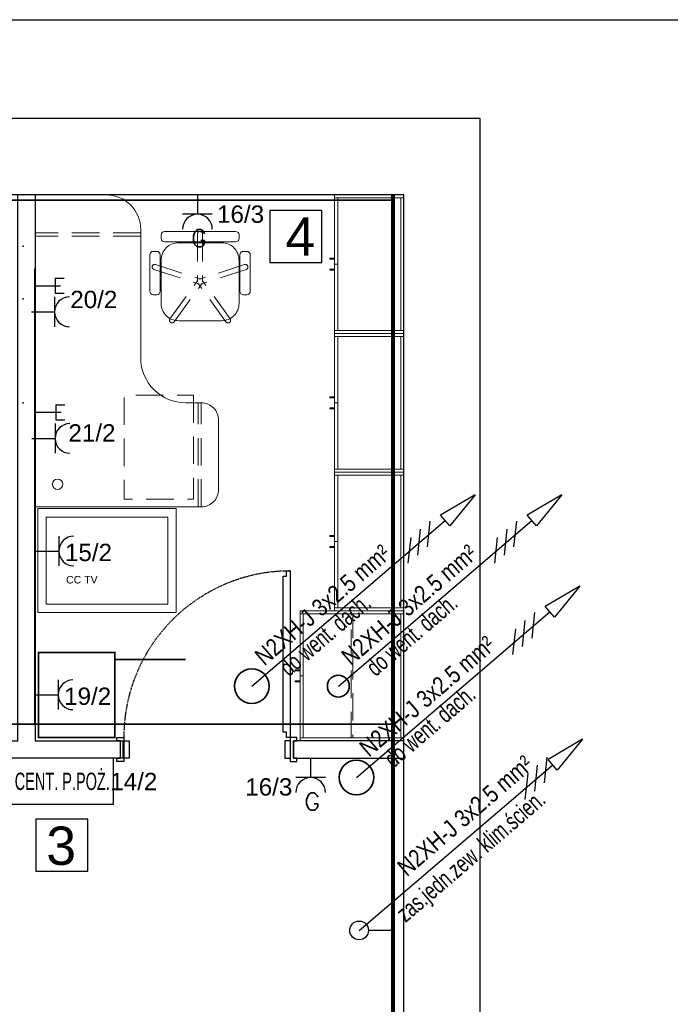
# Model space of a CAD drawing. Header units: millimetres. Extents: x -7934 to 14836, y -13910 to -10668.
# Tile 12 of 42: x -136 to 240, y -12982 to -12414. Entities that reach past the tile are written whole.
import ezdxf
from ezdxf.enums import TextEntityAlignment as Align

# ---------------------------------------------------------------- set-up
doc = ezdxf.new("R2010")
doc.units = ezdxf.units.MM
for name, pattern in [('DASH', [0.75, 0.5, -0.25]), ('DASHED', [0.75, 0.5, -0.25]), ('DGN Style 2', [53.396408, 32.037845, -21.358563]), ('HIDDEN2', [4.7625, 3.175, -1.5875])]:
    doc.linetypes.add(name, pattern=pattern)
doc.layers.add('A_Podkład', color=253, linetype='Continuous', transparency=0.4)
doc.layers.add('INSTAL', color=50, linetype='Continuous')
doc.layers.add('NIEBIESKA', color=4, linetype='Continuous')
doc.layers.add('INSTAL DLP', color=70, linetype='Continuous', lineweight=70)
doc.layers.add('IS - KLIM - wywiew', color=7, linetype='Continuous', lineweight=35, true_color=0xf70100)
doc.styles.add('Arial', font='arial.ttf', dxfattribs={"height": 25})
doc.styles.add('ROMANS wym', font='ROMANS.SHX', dxfattribs={"width": 0.75, "height": 25})
doc.styles.get("Standard").update_dxf_attribs({"font": 'arial.ttf'})

# ---------------------------------------------------------------- blocks, each defined once
blk = doc.blocks.new('podkład')
at = {"layer": 'A_Podkład', "linetype": 'Continuous', "lineweight": 0}
for p, q in [((860, -44), (860, -124)), ((858.2, -45.8), (858.2, -122.2)), ((719.78, -91.63), (719.78, -86.63)), ((764.78, -91.63), (764.78, -86.63)), ((860, -124), (860, -204)), ((858.2, -125.8), (858.2, -202.2)), ((860, -204), (860, -284)), ((858.2, -205.8), (858.2, -282.2)), ((648.5, -225), (728.5, -225)), ((648.5, -285), (648.5, -225)), ((728.5, -225), (728.5, -285)), ((653.41, -229.92), (723.59, -229.92)), ((653.41, -280.09), (653.41, -229.92)), ((723.59, -229.92), (723.59, -280.09)), ((723.59, -280.09), (653.41, -280.09)), ((860, -284), (860, -359)), ((728.5, -285), (648.5, -285)), ((858.2, -285.8), (858.2, -357.2))]:
    blk.add_line(p, q, dxfattribs=at)
at = {"layer": 'A_Podkład'}
for p, q in [((782.65, -53.11), (782.65, -83.11)), ((812.65, -53.11), (782.65, -53.11)), ((812.65, -83.11), (812.65, -53.11)), ((782.65, -83.11), (812.65, -83.11)), ((647.42, -404.22), (647.42, -434.22)), ((677.42, -404.22), (647.42, -404.22)), ((677.42, -434.22), (677.42, -404.22)), ((647.42, -434.22), (677.42, -434.22))]:
    blk.add_line(p, q, dxfattribs=at)
at = {"layer": 'A_Podkład', "linetype": 'HIDDEN2', "lineweight": 0, "ltscale": 5}
for p, q in [((708, -66), (647, -66)), ((708, -67.8), (647, -67.8)), ((740.78, -66.63), (740.78, -94.13)), ((743.78, -66.63), (743.78, -94.13)), ((716.59, -84.21), (742.74, -92.71)), ((767.97, -84.21), (741.82, -92.71)), ((715.66, -87.06), (741.82, -95.56)), ((768.9, -87.06), (742.74, -95.56)), ((724.9, -115.5), (741.07, -93.25)), ((727.33, -117.26), (743.49, -95.01)), ((757.23, -117.26), (741.07, -95.01)), ((759.66, -115.5), (743.49, -93.25)), ((741.2, -224), (741.2, -164)), ((743, -224), (743, -164))]:
    blk.add_line(p, q, dxfattribs=at)
at = {"layer": 'A_Podkład'}
for points in [[(449, -1244), (904, -1244), (904, 0), (0, 0), (0, -1244), (252, -1244)], [(647, -44), (647, -359), (697.75, -359), (697.75, -369), (597, -369), (597, -359), (637, -359), (637, -44)], [(694.25, -369), (696.25, -369), (696.25, -359), (694.25, -359), (694.25, -357), (698.25, -357), (698.25, -359), (698.25, -371), (694.25, -371), (694.25, -369)], [(798.25, -369), (796.25, -369), (796.25, -359), (798.25, -359), (798.25, -357), (794.25, -357), (794.25, -359), (794.25, -371), (798.25, -371), (798.25, -369)], [(698.25, -359), (701.25, -359), (701.25, -369), (698.25, -369)], [(794.25, -359), (791.25, -359), (791.25, -369), (794.25, -369)], [(860, -359), (796.25, -359), (796.25, -369), (860, -369)]]:
    blk.add_lwpolyline(points, dxfattribs=at)
for points in [[(44, -1229), (860, -1229), (860, -44), (44, -44)], [(792.25, -357), (792.25, -354), (790.25, -354), (790.25, -264), (792.25, -264), (792.25, -261), (794.25, -261), (794.25, -357)]]:
    blk.add_lwpolyline(points, close=True, dxfattribs=at)
at = {"layer": 'A_Podkład', "lineweight": 0, "flags": 128}
blk.add_lwpolyline([(734, -164), (743, -164, -0.414214), (753, -174), (753, -214, -0.414214), (743, -224), (647, -224), (647, -44), (688, -44, -0.414214), (708, -64), (708, -138, 0.414214)], format="xyb", close=True, dxfattribs=at)
at = {"layer": 'A_Podkład', "linetype": 'Continuous', "lineweight": 0, "flags": 128}
for points in [[(860, -45.8), (820, -45.8), (820, -44), (860, -44)], [(821.8, -45.8), (821.8, -84), (820, -84), (820, -45.8)], [(820, -81.16), (817.2, -81.16), (817.2, -80.56), (820, -80.56)], [(821.8, -84), (821.8, -122.2), (820, -122.2), (820, -84)], [(820, -86.84), (817.2, -86.84), (817.2, -87.44), (820, -87.44)], [(860, -124), (820, -124), (820, -122.2), (860, -122.2)], [(860, -125.8), (820, -125.8), (820, -124), (860, -124)], [(821.8, -125.8), (821.8, -164), (820, -164), (820, -125.8)], [(820, -161.16), (817.2, -161.16), (817.2, -160.56), (820, -160.56)], [(821.8, -164), (821.8, -202.2), (820, -202.2), (820, -164)], [(820, -166.84), (817.2, -166.84), (817.2, -167.44), (820, -167.44)], [(860, -204), (820, -204), (820, -202.2), (860, -202.2)], [(860, -205.8), (820, -205.8), (820, -204), (860, -204)], [(821.8, -205.8), (821.8, -244), (820, -244), (820, -205.8)], [(820, -241.16), (817.2, -241.16), (817.2, -240.56), (820, -240.56)], [(821.8, -244), (821.8, -282.2), (820, -282.2), (820, -244)], [(820, -246.84), (817.2, -246.84), (817.2, -247.44), (820, -247.44)], [(860, -285.8), (800, -285.8), (800, -284), (860, -284)], [(860, -284), (820, -284), (820, -282.2), (860, -282.2)], [(801.8, -285.8), (801.8, -321.5), (800, -321.5), (800, -285.8)], [(800, -318.66), (797.2, -318.66), (797.2, -318.06), (800, -318.06)], [(801.8, -321.5), (801.8, -357.2), (800, -357.2), (800, -321.5)], [(800, -324.34), (797.2, -324.34), (797.2, -324.94), (800, -324.94)], [(860, -359), (800, -359), (800, -357.2), (860, -357.2)]]:
    blk.add_lwpolyline(points, close=True, dxfattribs=at)
for points in [[(762.78, -65.13), (721.78, -65.13, 0.414214), (719.78, -67.13), (719.78, -69.13, 0.414214), (721.78, -71.13), (762.78, -71.13, 0.414214), (764.78, -69.13), (764.78, -67.13, 0.414214)], [(729.78, -116.63, -0.414214), (719.78, -106.63), (719.78, -81.63, -0.414214), (729.78, -71.63), (754.78, -71.63, -0.414214), (764.78, -81.63), (764.78, -106.63, -0.414214), (754.78, -116.63)], [(713.28, -78.63), (713.28, -99.63, 0.414214), (715.28, -101.63), (717.28, -101.63, 0.414214), (719.28, -99.63), (719.28, -78.63, 0.414214), (717.28, -76.63), (715.28, -76.63, 0.414214)], [(767.28, -101.63), (769.28, -101.63, 0.414214), (771.28, -99.63), (771.28, -78.63, 0.414214), (769.28, -76.63), (767.28, -76.63, 0.414214), (765.28, -78.63), (765.28, -99.63, 0.414214)]]:
    blk.add_lwpolyline(points, format="xyb", close=True, dxfattribs=at)
at = {"layer": 'A_Podkład', "linetype": 'HIDDEN2', "lineweight": 0, "ltscale": 5, "flags": 128}
for points in [[(738.5, -159.58), (738.5, -219.58), (698.5, -219.58), (698.5, -159.58)], [(830.5, -357.2), (829.5, -357.2), (829.5, -285.8), (830.5, -285.8)]]:
    blk.add_lwpolyline(points, close=True, dxfattribs=at)
at = {"layer": 'A_Podkład', "const_width": 1}
blk.add_lwpolyline([(649, -308), (649, -357), (693, -357), (693, -308)], close=True, dxfattribs=at)
at = {"layer": 'A_Podkład'}
blk.add_lwpolyline([(693, -312, 1, 1, 0), (734, -312, 0, 0, -0.414214), (693, -353, 0, 0, -5.57121)], format="xyseb", dxfattribs=at)
at = {"layer": 'A_Podkład', "lineweight": 0}
blk.add_circle((660, -211), 3, dxfattribs=at)
at = {"layer": 'A_Podkład', "linetype": 'DGN Style 2', "lineweight": 0, "extrusion": (0, 0, -1)}
for centre, start, end in [((-742.28, -66.63), 0, 180), ((-716.13, -85.63), 288, 108), ((-768.43, -85.63), 72, 252), ((-726.12, -116.38), 216, 36), ((-758.44, -116.38), 144, 324)]:
    blk.add_arc(centre, 1.5, start, end, dxfattribs=at)
at = {"layer": 'A_Podkład', "linetype": 'DASHED'}
blk.add_arc((794.25, -357), 96, 90, 180, dxfattribs=at)
at = {"layer": 'A_Podkład'}
for p in [(640.1, -44), (640.1, -73.7), (640.1, -104), (640.1, -164)]:
    blk.add_point(p, dxfattribs=at)
at = {"layer": 'A_Podkład', "linetype": 'Continuous', "style": 'Arial'}
for s, p in [('4', (791.59, -79.13)), ('3', (653.48, -430.59))]:
    blk.add_text(s, height=22.13, dxfattribs=at).set_placement(p)
at = {"layer": 'A_Podkład', "color": 10, "linetype": 'Continuous'}
blk.add_text('CC TV', height=4.347, dxfattribs=at).set_placement((664.89, -268.22))

msp = doc.modelspace()

# ---------------------------------------------------------------- linework, layer by layer
at = {"layer": 'INSTAL', "color": 7}
for p, q in [((177.25, -12688.05, 0), (157.27, -12699.74, 0)), ((177.25, -12688.05, 0), (162.61, -12705.98, 0)), ((162.61, -12705.98, 0), (157.27, -12699.74, 0)), ((187.67, -12740.76, 0), (167.69, -12752.45, 0)), ((187.67, -12740.76, 0), (173.03, -12758.69, 0)), ((173.03, -12758.69, 0), (167.69, -12752.45, 0)), ((189.27, -12828.98, 0), (169.29, -12840.67, 0)), ((189.27, -12828.98, 0), (174.62, -12846.92, 0)), ((174.62, -12846.92, 0), (169.29, -12840.67, 0))]:
    msp.add_line(p, q, dxfattribs=at)
at = {"layer": 'INSTAL', "color": 11, "linetype": 'Continuous'}
for p, q in [((149.62, -12718.1, 0), (151.25, -12703.19, 0)), ((138.58, -12727.54, 0), (140.2, -12712.63, 0)), ((144.1, -12722.82, 0), (145.73, -12707.91, 0)), ((160.04, -12770.81, 0), (161.67, -12755.9, 0)), ((154.52, -12775.53, 0), (156.14, -12760.62, 0)), ((148.99, -12780.25, 0), (150.62, -12765.34, 0)), ((167.16, -12854.32, 0), (168.79, -12839.4, 0)), ((156.11, -12863.76, 0), (157.74, -12848.85, 0)), ((161.64, -12859.04, 0), (163.27, -12844.13, 0))]:
    msp.add_line(p, q, dxfattribs=at)

# ---------------------------------------------------------------- block references
at = {"layer": 'A_Podkład', "linetype": 'DASH', "ltscale": 10}
msp.add_blockref('podkład', (-773.94, -12471, 0), dxfattribs=at)

# ---------------------------------------------------------------- next in the draw order: linework, layer by layer
at = {"layer": 'INSTAL', "color": 10}
for p, q in [((-33.16, -12515, 0), (-33.16, -12526.23, 0)), ((-24.58, -12526.23, 0), (-41.74, -12526.23, 0)), ((-115.69, -12573.91), (-115.69, -12591.07)), ((-129.08, -12582.49), (-115.69, -12582.49)), ((-115.37, -12646.94), (-115.37, -12664.09)), ((-128.76, -12655.51), (-115.37, -12655.51)), ((-113.15, -12711.9), (-113.15, -12729.06)), ((-126.55, -12720.48), (-113.15, -12720.48)), ((-113.63, -12794.85), (-113.63, -12812)), ((-127.02, -12803.43), (-113.63, -12803.43)), ((32.2, -12840, 0), (32.2, -12851.23, 0)), ((40.78, -12851.23, 0), (23.63, -12851.23, 0)), ((78.7, -12939.36, 0), (65.62, -12939.36, 0))]:
    msp.add_line(p, q, dxfattribs=at)
at = {"layer": 'INSTAL', "color": 3}
for p, q in [((-115.28, -12563.12, 0), (-115.28, -12571.7, 0)), ((-115.28, -12563.12, 0), (-110.11, -12563.12, 0)), ((-126.81, -12567.41, 0), (-112.17, -12567.41, 0)), ((-115.28, -12571.7, 0), (-110.11, -12571.7, 0)), ((-114.95, -12636.14, 0), (-114.95, -12644.72, 0)), ((-114.95, -12636.14, 0), (-109.79, -12636.14, 0)), ((-126.49, -12640.43, 0), (-111.85, -12640.43, 0)), ((-114.95, -12644.72, 0), (-109.79, -12644.72, 0))]:
    msp.add_line(p, q, dxfattribs=at)
at = {"layer": 'INSTAL', "color": 7}
for p, q in [((127.25, -12688.05, 0), (107.27, -12699.74, 0)), ((127.25, -12688.05, 0), (112.61, -12705.98, 0)), ((112.61, -12705.98, 0), (107.27, -12699.74, 0)), ((-1.8, -12798.42, 0), (109.96, -12702.89, 0)), ((48.2, -12798.42, 0), (159.96, -12702.89, 0)), ((58.62, -12851.13, 0), (170.38, -12755.6, 0)), ((60.21, -12939.36, 0), (171.98, -12843.82, 0))]:
    msp.add_line(p, q, dxfattribs=at)
at = {"layer": 'INSTAL', "color": 11, "linetype": 'Continuous'}
for p, q in [((99.62, -12718.1, 0), (101.25, -12703.19, 0)), ((88.58, -12727.54, 0), (90.2, -12712.63, 0)), ((94.1, -12722.82, 0), (95.73, -12707.91, 0))]:
    msp.add_line(p, q, dxfattribs=at)
at = {"layer": 'INSTAL', "color": 140, "lineweight": 35}
msp.add_line((-723.71, -12820.36, 0), (78.9, -12820.36, 0), dxfattribs=at)
at = {"layer": 'INSTAL', "color": 140, "lineweight": 35, "elevation": 0}
msp.add_lwpolyline([(79.94, -12518), (-726.95, -12518), (-726.94, -12627.45)], dxfattribs=at)
at = {"layer": 'INSTAL', "color": 10, "elevation": 0}
msp.add_lwpolyline([(-142.57, -12866.5), (-81.57, -12866.5), (-81.57, -12840), (-142.57, -12840)], close=True, dxfattribs=at)
at = {"layer": 'INSTAL', "color": 10}
msp.add_circle((60.21, -12939.36, 0), 5.4, dxfattribs=at)
for centre, start, end in [((-33.16, -12534.81, 0), 0, 180), ((-107.11, -12582.49), 90, 270), ((-106.79, -12655.51), 90, 270), ((-104.58, -12720.48), 90, 270), ((-105.05, -12803.43), 90, 270), ((32.2, -12859.81, 0), 0, 180)]:
    msp.add_arc(centre, 8.58, start, end, dxfattribs=at)
at = {"layer": 'INSTAL DLP', "lineweight": 80, "elevation": 0}
msp.add_lwpolyline([(79.94, -13051), (79.94, -12515)], dxfattribs=at)
at = {"layer": 'INSTAL DLP', "color": 183, "lineweight": 40, "elevation": 0}
msp.add_lwpolyline([(-126.94, -12820.36), (-126.81, -12557.76)], dxfattribs=at)
at = {"layer": 'IS - KLIM - wywiew'}
for centre, radius in [((-1.8, -12798.42, 0), 10), ((48.2, -12798.42, 0), 6.31), ((58.62, -12851.13, 0), 10)]:
    msp.add_circle(centre, radius, dxfattribs=at)
at = {"layer": 'NIEBIESKA', "color": 5, "linetype": 'Continuous'}
msp.add_lwpolyline([(-884.04, -12413.95), (1073.5, -12413.95), (1073.5, -13826.45), (-884.04, -13826.45)], close=True, dxfattribs=at)

# ---------------------------------------------------------------- next in the draw order: texts
at = {"layer": 'INSTAL', "color": 7, "linetype": 'ByBlock', "style": 'Arial'}
for s, p in [('16/3', (-21.86, -12526.15, 0)), ('20/2', (-106.62, -12575.35, 0)), ('21/2', (-107.68, -12652.34, 0)), ('15/2', (-109.69, -12721.31, 0)), ('19/2', (-110.16, -12804.26, 0)), ('14/2', (-83.52, -12853.47, 0)), ('16/3', (-5.57, -12856.56, 0))]:
    msp.add_text(s, height=10, dxfattribs=at).set_placement(p, align=Align.MIDDLE_LEFT)
at = {"layer": 'INSTAL', "color": 30, "style": 'ROMANS wym'}
for p in [(-36.77, -12545.07, 0), (28.59, -12870.07, 0)]:
    msp.add_text('G', height=10, dxfattribs=at).set_placement(p)
at = {"layer": 'INSTAL', "color": 30, "linetype": 'ByBlock', "style": 'Arial', "width": 0.7}
for s, p in [('do went. dach.', (40.46, -12768.69, 0)), ('do went. dach.', (90.46, -12768.69, 0)), ('do went. dach.', (100.88, -12821.4, 0)), ('zas.jedn.zew. klim.ścien.', (125.38, -12897.32))]:
    msp.add_text(s, height=10, rotation=40.5208, dxfattribs=at).set_placement(p, align=Align.MIDDLE)
at = {"layer": 'INSTAL', "color": 10, "linetype": 'ByBlock', "style": 'Arial', "width": 0.6}
msp.add_text('CENT. P.POŻ.', height=10, dxfattribs=at).set_placement((-138.71, -12853.36, 0), align=Align.MIDDLE_LEFT)
at = {"layer": 'INSTAL', "color": 30, "char_height": 10, "width": 167.2898, "attachment_point": 3, "rotation": 40.7155}
for insert in [(72.74, -12715.99, 0), (122.74, -12715.99, 0), (133.16, -12768.7, 0), (155.05, -12837.63, 0)]:
    msp.add_mtext('\\fArial Narrow|b0|i0;N2XH-J 3x2.5 mm²', dxfattribs=dict(at, insert=insert))

doc.saveas('drawing.dxf')
